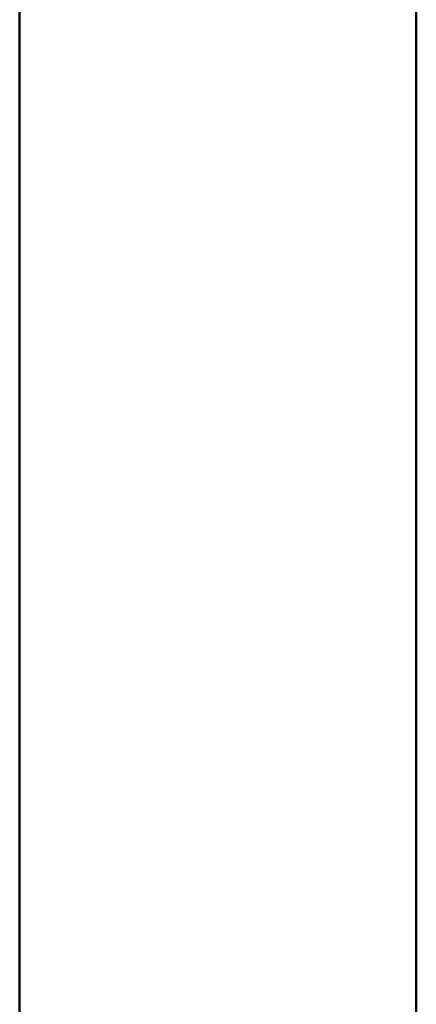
# Model space of a CAD drawing. Header units: millimetres. Extents: x 106 to 24511, y 2709 to 39091.
# Tile 46 of 87: x 17271 to 17471, y 35860 to 36355. Entities that reach past the tile are written whole.
import ezdxf

# ---------------------------------------------------------------- set-up
doc = ezdxf.new("R2010")
doc.units = ezdxf.units.MM
doc.layers.add('A-WALL-____-MCUT', color=113, linetype='Continuous', lineweight=50)
doc.layers.add('A-WALL-____-OTLN', color=113, linetype='Continuous', lineweight=20)

# ---------------------------------------------------------------- blocks, each defined once
blk = doc.blocks.new('Прямая форма - V line-612541-В_Этаж 03_Вентиляция')
at = {"layer": 'A-WALL-____-MCUT', "color": 9}
for p, q in [((7702.21, 200), (400, 200)), ((400, 0), (7702.21, 0))]:
    blk.add_line(p, q, dxfattribs=at)
blk = doc.blocks.new('Прямая форма - SW - 019-612542-В_Этаж 03_Вентиляция')
blk.add_blockref('Прямая форма - V line-612541-В_Этаж 03_Вентиляция', (0, 0))
blk = doc.blocks.new('Прямая форма - V line-613630-В_Этаж 03_Вентиляция')
at = {"layer": 'A-WALL-____-MCUT', "color": 9}
blk.add_line((3930, -200), (7702.21, -200), dxfattribs=at)
blk = doc.blocks.new('Прямая форма - SW - 019-613631-В_Этаж 03_Вентиляция')
blk.add_blockref('Прямая форма - V line-613630-В_Этаж 03_Вентиляция', (0, 0))
blk = doc.blocks.new('V line_ifc_RVT-1-В_Этаж 03_Вентиляция')
at = {"layer": 'A-WALL-____-OTLN', "color": 253, "lineweight": 20, "rotation": 90}
for name, p in [('Прямая форма - SW - 019-613631-В_Этаж 03_Вентиляция', (33663.24, 30037.63)), ('Прямая форма - SW - 019-612542-В_Этаж 03_Вентиляция', (34063.24, 30037.63))]:
    blk.add_blockref(name, p, dxfattribs=at)

msp = doc.modelspace()

# ---------------------------------------------------------------- block references
at = {"lineweight": 9}
msp.add_blockref('V line_ifc_RVT-1-В_Этаж 03_Вентиляция', (-16592.68, 0), dxfattribs=at)

doc.saveas('drawing.dxf')
